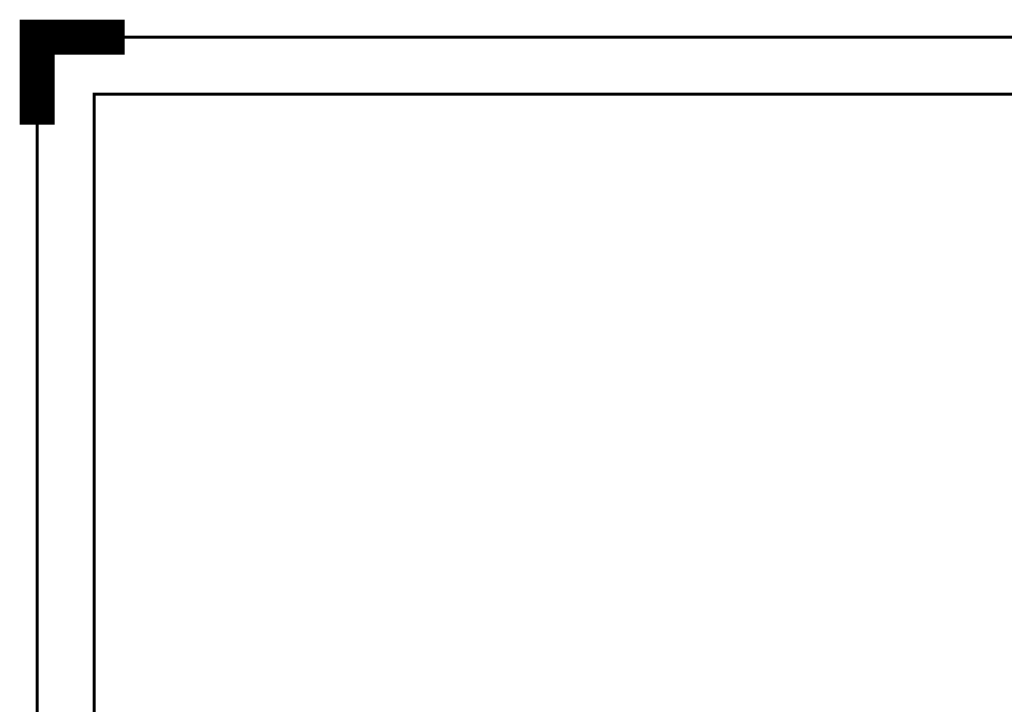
# Paper-space layout 'Layout1' of a CAD drawing. Extents: x -2 to 1033, y -36 to 596.
# Tile 80 of 256: x -2 to 110, y 518 to 596. Entities that reach past the tile are written whole.
import ezdxf
from ezdxf.enums import TextEntityAlignment as Align

# ---------------------------------------------------------------- set-up
doc = ezdxf.new("R2010")
doc.units = 0
doc.layers.get('DEFPOINTS').update_dxf_attribs({"color": 132, "linetype": 'CONTINUOUS'})
doc.layers.add('RAMECEK_HP', color=251, linetype='CONTINUOUS')
doc.styles.add('ROMANS', font='romans.shx', dxfattribs={"width": 0.8})

# ---------------------------------------------------------------- blocks, each defined once
blk = doc.blocks.new('*U6')
at = {"layer": 'RAMECEK_HP', "lineweight": 40, "const_width": 4}
blk.add_lwpolyline([(0, 584), (0, 594), (10, 594)], dxfattribs=at)
at = {"layer": 'RAMECEK_HP', "lineweight": 35, "const_width": 0.35}
for points in [[(0, 594), (0, 0), (841, 0), (841, 594)], [(6.5, 587.5), (6.5, 6.5), (834.5, 6.5), (834.5, 587.5)]]:
    blk.add_lwpolyline(points, close=True, dxfattribs=at)
at = {"layer": 'DEFPOINTS', "style": 'ROMANS', "width": 0.8}
blk.add_attdef('TISK', text='', height=10, dxfattribs=at).set_placement((841, -33), align=Align.RIGHT)

psp = doc.layouts.get("Layout1")

# ---------------------------------------------------------------- block references
at = {"layer": 'RAMECEK_HP'}
psp.add_blockref('*U6', (0, 0), dxfattribs=at)

doc.saveas('drawing.dxf')
